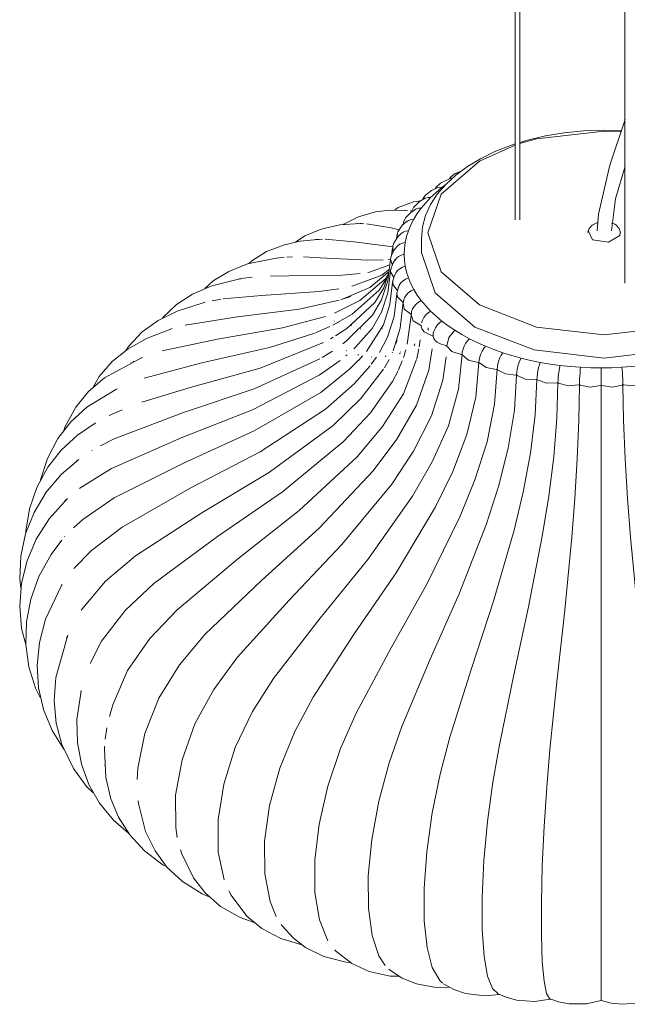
# Model space of a CAD drawing. Header units: millimetres. Extents: x 6358 to 7832, y 950 to 6668.
# Tile 6 of 9: x 7123 to 7383, y 4847 to 5268. Entities that reach past the tile are written whole.
import ezdxf

# ---------------------------------------------------------------- set-up
doc = ezdxf.new("R2010")
doc.units = ezdxf.units.MM
doc.layers.add('Luminarias', color=7, linetype='Continuous', lineweight=20)

# ---------------------------------------------------------------- blocks, each defined once
blk = doc.blocks.new('28302 - ISABELLE_500_dwg-551908-00 Isometrico PDF')
at = {"color": 253, "lineweight": 9, "true_color": 0xaaaaaa}
for p, q in [((2263.98, 5202.21), (2265.42, 5202.5)), ((2264, 5202.22), (2266.14, 5203.02)), ((2258.27, 5196.26), (2260, 5197.58)), ((2243.66, 5186.39), (2241.64, 5186.53)), ((2245.48, 5186.1), (2244.74, 5186.23)), ((2222.08, 5180.81), (2221.76, 5180.79)), ((2224.92, 5180.8), (2222.38, 5180.82)), ((2236.63, 5178.98), (2226.05, 5180.73)), ((2240.01, 5178.19), (2236.63, 5178.98)), ((2239.29, 5176.43), (2239.05, 5174.76)), ((2207.29, 5174.14), (2204.34, 5174)), ((2220.9, 5173.07), (2208.46, 5174.14)), ((2237.34, 5170.95), (2220.9, 5173.07)), ((2239.01, 5175.29), (2238.91, 5174.41)), ((2237.23, 5170.46), (2236.84, 5167.28)), ((2237.33, 5171.1), (2237.56, 5169.04)), ((2190.95, 5166.45), (2187.72, 5166.14)), ((2194.55, 5166.59), (2192.15, 5166.51)), ((2236.35, 5165.69), (2235.41, 5165.58)), ((2242.25, 5166.85), (2242.23, 5166.46)), ((2242.23, 5166.46), (2242.25, 5166.85)), ((2172.46, 5157.31), (2171.79, 5157.19)), ((2177.33, 5157.95), (2172.69, 5157.35)), ((2237.3, 5156.18), (2237.33, 5154.84)), ((2237.33, 5154.84), (2239.25, 5152.48)), ((2181.24, 5150.18), (2164.97, 5148.66)), ((2239.03, 5151.08), (2239.85, 5154.04)), ((2239.07, 5151.3), (2239.29, 5149.52)), ((2239.25, 5152.48), (2239.36, 5152.41)), ((2157.25, 5147.24), (2157.18, 5147.22)), ((2164.12, 5148.54), (2160.27, 5147.88)), ((2219.43, 5149.75), (2216.24, 5148.65)), ((2239.29, 5149.52), (2241.63, 5147.28)), ((2241.67, 5146.29), (2242.07, 5148.37)), ((2241.82, 5146.94), (2242.2, 5144.34)), ((2242.2, 5144.34), (2244.93, 5142.26)), ((2245.15, 5141.66), (2245.28, 5142.83)), ((2245.18, 5141.93), (2246.04, 5139.37)), ((2245.22, 5142.14), (2245.22, 5141.93)), ((2214.04, 5138.62), (2212.77, 5137.97)), ((2219.8, 5137.53), (2219.46, 5137.28)), ((2245.15, 5141.58), (2243.54, 5129.3)), ((2246.04, 5139.37), (2249.13, 5137.47)), ((2249.44, 5137.36), (2249.44, 5137.52)), ((2143.25, 5136.03), (2142.14, 5135.68)), ((2210.49, 5136.86), (2204.41, 5134.22)), ((2223.65, 5135.91), (2223.44, 5135.71)), ((2232.83, 5136.26), (2232.66, 5135.93)), ((2249.44, 5137.36), (2249.44, 5137.26)), ((2249.44, 5137.16), (2249.77, 5135.88)), ((2249.77, 5135.88), (2250.75, 5134.66)), ((2250.75, 5134.66), (2254.17, 5132.95)), ((2263.81, 5135.27), (2261.31, 5132.26)), ((2211.96, 5132.38), (2210.77, 5131.69)), ((2230.71, 5132.53), (2230.66, 5132.45)), ((2239.23, 5131.18), (2238.78, 5129.8)), ((2246.48, 5128.59), (2246.69, 5129.5)), ((2249, 5131.22), (2248.58, 5128.27)), ((2254.5, 5132.87), (2254.49, 5132.77)), ((2257.08, 5129.77), (2257.97, 5129.35)), ((2257.97, 5129.35), (2258.96, 5129.01)), ((2261.31, 5132.26), (2260.34, 5128.7)), ((2211.6, 5126.41), (2207.18, 5123.64)), ((2217.4, 5126.55), (2217.62, 5126.72)), ((2222.45, 5124.68), (2222.75, 5124.96)), ((2237.24, 5125.88), (2237.11, 5125.6)), ((2240.26, 5125.19), (2240.43, 5125.58)), ((2240.59, 5125.95), (2240.65, 5126.1)), ((2242.92, 5126.9), (2241.89, 5123.61)), ((2248.43, 5127.35), (2247.54, 5123.12)), ((2258.96, 5129.01), (2260.02, 5128.76)), ((2260.34, 5128.7), (2260.34, 5128.6)), ((2125.65, 5121.5), (2125.5, 5121.42)), ((2126.84, 5122.07), (2126.53, 5121.92)), ((2130.67, 5123.71), (2130.15, 5123.5)), ((2132.52, 5124.41), (2132.49, 5124.4)), ((2217.87, 5124.85), (2217.31, 5124.37)), ((2224.48, 5124.37), (2222.83, 5122.58)), ((2230.34, 5123.76), (2228.16, 5120.76)), ((2228.18, 5123.84), (2228.41, 5124.12)), ((2235.73, 5122.75), (2233.74, 5119.23)), ((2234.16, 5123.95), (2234.39, 5124.31)), ((2241.4, 5122.25), (2239.76, 5118.35)), ((2267.02, 5124.71), (2269.6, 5122.57)), ((2269.6, 5122.57), (2273.76, 5121.56)), ((2274.27, 5121.35), (2277.22, 5119.37)), ((2277.22, 5119.37), (2281.55, 5118.61)), ((2282.09, 5118.44), (2285.39, 5116.65)), ((2285.39, 5116.65), (2289.83, 5116.16)), ((2290.39, 5116.01), (2294, 5114.44)), ((2294, 5114.44), (2298.5, 5114.22)), ((2299.09, 5114.11), (2302.96, 5112.76)), ((2302.96, 5112.76), (2307.48, 5112.81)), ((2316.99, 5112.04), (2317.01, 5113.2)), ((2326.27, 5111.75), (2326.27, 5112.92)), ((2118.55, 5109.7), (2118.33, 5109.59)), ((2317.28, 5111.91), (2321.55, 5111.06)), ((2321.55, 5111.06), (2325.96, 5111.65)), ((2326.58, 5111.65), (2330.98, 5111.06)), ((2330.98, 5111.06), (2335.25, 5111.91)), ((2121.83, 5101.38), (2116.28, 5098.86)), ((2110.54, 5095.74), (2110, 5095.41)), ((2105.72, 5092.53), (2105.48, 5092.35)), ((2118.41, 5088.91), (2112.61, 5085.97)), ((2109.01, 5083.89), (2108.83, 5083.78)), ((2103.41, 5080.13), (2102.42, 5079.38)), ((2098.52, 5063.45), (2097.45, 5062.42)), ((2096.1, 5045.71), (2095.35, 5044.79)), ((2097.42, 5047.24), (2097.24, 5047.03)), ((2094.22, 5043.34), (2094.16, 5043.26)), ((2108.7, 5041.19), (2101.19, 5033.5)), ((2096.29, 5026.8), (2096.02, 5026.37)), ((2145.27, 5015.96), (2133.64, 5003.69)), ((2098.65, 5005.15), (2098.08, 5003.79)), ((2099.27, 5006.58), (2099.22, 5006.47)), ((2133.64, 5003.69), (2124.15, 4989.98)), ((2170.95, 4995.55), (2160.97, 4981.97)), ((2146.32, 4992.41), (2137.46, 4978.15)), ((2124.15, 4989.98), (2117.82, 4975.34)), ((2186.42, 4986.62), (2177.44, 4972.46)), ((2160.97, 4981.97), (2152.83, 4967.19)), ((2104.39, 4981.47), (2104.17, 4980.52)), ((2137.46, 4978.15), (2131.54, 4963.14)), ((2117.82, 4975.34), (2116.41, 4970.42)), ((2177.44, 4972.46), (2170.1, 4957.21)), ((2115.35, 4965.53), (2114.66, 4960.69)), ((2152.83, 4967.19), (2147.39, 4951.83)), ((2131.54, 4963.14), (2128.59, 4948.31)), ((2114.4, 4957.64), (2114.38, 4957.27)), ((2170.1, 4957.21), (2165.21, 4941.55)), ((2114.45, 4949.52), (2114.47, 4949.36)), ((2128.59, 4948.31), (2128.27, 4943.53)), ((2165.21, 4941.55), (2162.77, 4926.39)), ((2128.66, 4934.41), (2128.7, 4934.1)), ((2162.77, 4926.39), (2162.83, 4912.5)), ((2144.75, 4922.94), (2145.39, 4918.68)), ((2162.83, 4912.5), (2165.39, 4900.58)), ((2182.7, 4903.21), (2184.95, 4891.44)), ((2167.4, 4895.87), (2167.77, 4895.15)), ((2168.4, 4894), (2168.41, 4893.99)), ((2204.14, 4895.17), (2206.05, 4883.53)), ((2184.95, 4891.44), (2187.59, 4885.03)), ((2226.92, 4888.47), (2228.47, 4876.93)), ((2206.05, 4883.53), (2209.68, 4874.59)), ((2250.79, 4883.18), (2251.97, 4871.72)), ((2275.48, 4879.36), (2276.28, 4867.96)), ((2300.73, 4877.05), (2301.13, 4865.69)), ((2326.27, 4876.28), (2326.27, 4864.93)), ((2235.58, 4862.52), (2235.79, 4862.35)), ((2257.37, 4857.69), (2258.59, 4856.56)), ((2304.27, 4849.92), (2304.4, 4849.85))]:
    blk.add_line(p, q, dxfattribs=at)
for points in [[(2261.5, 5200.05, 0), (2262.07, 5200.78, 0), (2264, 5202.22, 0)], [(2262.08, 5200.21, 0), (2257.66, 5198.15, 0), (2255.78, 5196.4, 0), (2255.45, 5195.75, 0)], [(2262.02, 5200.19, 0), (2262.87, 5200.33, 0), (2262.96, 5200.33, 0)], [(2250.02, 5191.02, 0), (2250.31, 5191.67, 0), (2251.32, 5193, 0), (2253.84, 5194.96, 0), (2256.27, 5196.11, 0)], [(2253.48, 5192, 0), (2255.78, 5194.16, 0), (2258.27, 5196.26, 0)], [(2256.27, 5196.11, 0), (2256.33, 5196.13, 0), (2257.25, 5196.33, 0), (2258.27, 5196.26, 0)], [(2238.14, 5186.67, 0), (2239.7, 5187.69, 0), (2246.19, 5190.1, 0), (2249.38, 5190.61, 0)], [(2245.43, 5185.88, 0), (2245.51, 5186.22, 0), (2246.24, 5187.67, 0), (2248.75, 5190.23, 0), (2251.2, 5191.66, 0)], [(2249.49, 5187.47, 0), (2251.38, 5189.76, 0), (2253.48, 5192, 0)], [(2251.2, 5191.66, 0), (2251.4, 5191.75, 0), (2252.39, 5192, 0), (2253.48, 5192, 0)], [(2216.31, 5180.47, 0), (2216.47, 5180.61, 0), (2222.7, 5183.78, 0), (2229.98, 5185.83, 0), (2236.08, 5186.56, 0), (2242.42, 5186.5, 0), (2242.82, 5186.47, 0)], [(2241.71, 5180.38, 0), (2242.11, 5181.86, 0), (2242.92, 5183.38, 0), (2245.05, 5185.64, 0), (2246.91, 5186.9, 0)], [(2246.33, 5182.73, 0), (2247.8, 5185.12, 0), (2249.49, 5187.47, 0)], [(2246.49, 5186.61, 0), (2247.29, 5187.1, 0), (2248.33, 5187.41, 0), (2249.49, 5187.47, 0)], [(2195.85, 5172.92, 0), (2199.82, 5175.6, 0), (2206.8, 5178.52, 0), (2214.79, 5180.3, 0), (2223.26, 5180.85, 0), (2223.95, 5180.84, 0)], [(2239.05, 5175.67, 0), (2239.52, 5177.28, 0), (2241.55, 5180.26, 0), (2243.44, 5181.85, 0)], [(2243.14, 5181.62, 0), (2244.05, 5182.22, 0), (2245.13, 5182.6, 0), (2246.33, 5182.73, 0)], [(2244.06, 5177.82, 0), (2245.08, 5180.29, 0), (2246.33, 5182.73, 0)], [(2237.28, 5170.86, 0), (2237.77, 5172.53, 0), (2239.47, 5175.21, 0), (2240.85, 5176.58, 0)], [(2240.78, 5176.51, 0), (2241.71, 5177.17, 0), (2242.82, 5177.62, 0), (2244.06, 5177.82, 0)], [(2242.68, 5172.81, 0), (2243.25, 5175.33, 0), (2244.06, 5177.82, 0)], [(2175.86, 5163.76, 0), (2177.12, 5164.96, 0), (2183.49, 5168.86, 0), (2191.06, 5171.76, 0), (2197.82, 5173.28, 0), (2205.26, 5174.07, 0), (2205.91, 5174.1, 0)], [(2239.16, 5171.11, 0), (2239.34, 5171.3, 0), (2240.29, 5172.01, 0), (2241.43, 5172.53, 0), (2242.68, 5172.81, 0)], [(2242.22, 5167.73, 0), (2242.33, 5170.27, 0), (2242.68, 5172.81, 0)], [(2236.38, 5165.93, 0), (2236.88, 5167.66, 0), (2238.1, 5169.83, 0), (2239.16, 5171.11, 0)], [(2238.15, 5165.09, 0), (2238.87, 5166.02, 0), (2239.82, 5166.8, 0), (2240.96, 5167.38, 0), (2242.22, 5167.73, 0)], [(2242.68, 5162.66, 0), (2242.33, 5165.2, 0), (2242.22, 5167.73, 0)], [(2157.12, 5153.09, 0), (2160.66, 5156.38, 0), (2167.31, 5160.45, 0), (2175.27, 5163.6, 0), (2187.51, 5166.12, 0), (2188.72, 5166.26, 0)], [(2233.22, 5165.39, 0), (2226.67, 5165.18, 0), (2206.31, 5166.26, 0), (2199.17, 5166.58, 0)], [(2236.34, 5165.54, 0), (2235.2, 5156.33, 0), (2232.52, 5148.22, 0), (2228.63, 5141.69, 0), (2217.64, 5130.74, 0), (2216.06, 5129.54, 0)], [(2236.13, 5163.23, 0), (2227.42, 5160.12, 0), (2226.66, 5159.99, 0)], [(2236.53, 5166.47, 0), (2236.35, 5165.69, 0), (2237.14, 5163.41, 0)], [(2236.37, 5160.96, 0), (2237.38, 5163.87, 0), (2238.41, 5165.49, 0)], [(2223.38, 5159.51, 0), (2215.65, 5158.82, 0), (2193.05, 5158.6, 0), (2185.11, 5158.46, 0)], [(2235.52, 5159.22, 0), (2234.39, 5157.44, 0), (2223.34, 5148.04, 0), (2212.41, 5142.64, 0)], [(2235.85, 5160.55, 0), (2233.45, 5153.36, 0), (2229.66, 5147.14, 0), (2217.71, 5136.06, 0), (2212.95, 5132.97, 0)], [(2235.79, 5160.34, 0), (2227.55, 5153.6, 0), (2215.12, 5148.29, 0)], [(2235.94, 5161.44, 0), (2232.6, 5158.8, 0), (2220.05, 5154.19, 0), (2219.86, 5154.15, 0)], [(2236.34, 5160.58, 0), (2235.19, 5151.3, 0), (2232.47, 5142.96, 0), (2228.51, 5136.11, 0), (2221.47, 5128.1, 0), (2220.73, 5127.4, 0)], [(2236.56, 5161.59, 0), (2236.35, 5160.25, 0), (2237.76, 5157.84, 0)], [(2237.26, 5155.99, 0), (2237.91, 5158.3, 0), (2238.63, 5159.78, 0)], [(2238.63, 5159.77, 0), (2239.34, 5160.75, 0), (2240.29, 5161.58, 0), (2241.43, 5162.23, 0), (2242.68, 5162.66, 0)], [(2244.06, 5157.65, 0), (2243.25, 5160.14, 0), (2242.68, 5162.66, 0)], [(2139.13, 5140.56, 0), (2145.07, 5146.29, 0), (2151.87, 5150.68, 0), (2160.05, 5154.21, 0), (2171.44, 5157.13, 0), (2172.46, 5157.31, 0)], [(2235.23, 5158.27, 0), (2231.59, 5152.41, 0), (2220.05, 5142.18, 0), (2211.71, 5137.44, 0)], [(2237.23, 5155.66, 0), (2236.09, 5146.24, 0), (2233.33, 5137.63, 0), (2226.05, 5126.17, 0)], [(2239.64, 5153.42, 0), (2240.07, 5154.51, 0), (2240.78, 5155.53, 0), (2241.71, 5156.42, 0), (2242.82, 5157.14, 0), (2244.06, 5157.65, 0)], [(2246.33, 5152.74, 0), (2245.08, 5155.18, 0), (2244.06, 5157.65, 0)], [(2214.26, 5153, 0), (2205.85, 5151.83, 0), (2181.24, 5150.18, 0)], [(2239.01, 5150.82, 0), (2237.87, 5141.21, 0), (2235.09, 5132.3, 0), (2231.69, 5125.82, 0)], [(2242.03, 5148.24, 0), (2242.04, 5148.25, 0), (2242.46, 5149.37, 0), (2243.14, 5150.43, 0), (2244.05, 5151.37, 0), (2245.13, 5152.16, 0), (2246.33, 5152.74, 0)], [(2249.49, 5148, 0), (2247.8, 5150.35, 0), (2246.33, 5152.74, 0)], [(2123.53, 5126.76, 0), (2124.56, 5128.42, 0), (2130.38, 5134.56, 0), (2137.19, 5139.46, 0), (2145.37, 5143.51, 0), (2156.37, 5147.02, 0), (2157.24, 5147.23, 0)], [(2214.48, 5148.1, 0), (2197.36, 5144.29, 0), (2171.02, 5141.09, 0), (2148.68, 5137.51, 0)], [(2241.66, 5146.1, 0), (2240.52, 5136.26, 0), (2237.5, 5126.5, 0)], [(2241.63, 5147.28, 0), (2241.76, 5147.21, 0), (2241.86, 5147.17, 0)], [(2245.26, 5142.72, 0), (2245.36, 5143.25, 0), (2245.77, 5144.4, 0), (2246.42, 5145.5, 0), (2247.29, 5146.5, 0), (2248.33, 5147.35, 0), (2249.49, 5148, 0)], [(2253.48, 5143.47, 0), (2251.38, 5145.71, 0), (2249.49, 5148, 0)], [(2244.93, 5142.26, 0), (2245.08, 5142.2, 0), (2245.21, 5142.15, 0)], [(2249.57, 5138.49, 0), (2249.95, 5139.65, 0), (2250.58, 5140.79, 0), (2251.4, 5141.84, 0), (2252.39, 5142.75, 0), (2253.48, 5143.47, 0)], [(2258.27, 5139.21, 0), (2255.78, 5141.31, 0), (2253.48, 5143.47, 0)], [(2208.6, 5141.23, 0), (2190.29, 5136.27, 0), (2162.5, 5131.44, 0), (2138.94, 5126.46, 0)], [(2212.48, 5139.18, 0), (2212.49, 5139.18, 0), (2212.62, 5139.23, 0)], [(2254.5, 5132.87, 0), (2254.62, 5134, 0), (2254.98, 5135.19, 0), (2255.56, 5136.36, 0), (2256.33, 5137.46, 0), (2257.25, 5138.43, 0), (2258.27, 5139.21, 0)], [(2263.81, 5135.27, 0), (2260.95, 5137.2, 0), (2258.27, 5139.21, 0)], [(2109.41, 5110.94, 0), (2112.03, 5115.5, 0), (2117.6, 5121.92, 0), (2124.36, 5127.34, 0), (2132.52, 5131.92, 0), (2142.57, 5135.82, 0), (2143.25, 5136.03, 0)], [(2204, 5134.06, 0), (2184.7, 5127.87, 0), (2155.78, 5121.33, 0), (2131.25, 5114.9, 0)], [(2249.13, 5137.47, 0), (2249.28, 5137.41, 0), (2249.44, 5137.36, 0)], [(2249.44, 5137.36, 0), (2249.44, 5137.26, 0), (2249.44, 5137.16, 0)], [(2252.36, 5135.4, 0), (2252.37, 5135.42, 0), (2252.42, 5136.34, 0)], [(2270.03, 5131.67, 0), (2266.84, 5133.42, 0), (2263.81, 5135.27, 0)], [(2207.8, 5130.07, 0), (2180.67, 5119.18, 0), (2150.92, 5110.86, 0), (2130.22, 5104.58, 0)], [(2254.17, 5132.95, 0), (2254.33, 5132.91, 0), (2254.5, 5132.87, 0)], [(2254.5, 5132.87, 0), (2254.51, 5132.77, 0), (2254.53, 5132.67, 0)], [(2254.53, 5132.66, 0), (2254.74, 5132.02, 0), (2255.11, 5131.39, 0), (2255.63, 5130.8, 0), (2256.29, 5130.26, 0), (2257.08, 5129.77, 0)], [(2266.91, 5124.91, 0), (2267.01, 5126.05, 0), (2267.3, 5127.28, 0), (2267.78, 5128.52, 0), (2268.42, 5129.71, 0), (2269.18, 5130.78, 0), (2270.03, 5131.67, 0)], [(2276.86, 5128.48, 0), (2273.37, 5130.02, 0), (2270.03, 5131.67, 0)], [(2254.15, 5127.33, 0), (2252.68, 5118.3, 0), (2247.42, 5103.28, 0), (2239.06, 5088.79, 0), (2228.94, 5075.23, 0), (2205.85, 5050.8, 0), (2181.24, 5028.51, 0), (2157.18, 5005.37, 0), (2146.32, 4992.41, 0)], [(2266.91, 5124.91, 0), (2265.4, 5110.15, 0), (2261.06, 5094.54, 0), (2254.14, 5079.12, 0), (2245.77, 5064.44, 0), (2226.67, 5037.45, 0), (2206.32, 5012.43, 0), (2186.42, 4986.62, 0)], [(2260.02, 5128.76, 0), (2260.17, 5128.73, 0), (2260.34, 5128.7, 0)], [(2260.34, 5128.7, 0), (2260.37, 5128.6, 0), (2260.41, 5128.5, 0)], [(2260.41, 5128.5, 0), (2262.6, 5126.21, 0), (2266.55, 5124.95, 0)], [(2266.55, 5124.95, 0), (2266.73, 5124.93, 0), (2266.91, 5124.91, 0)], [(2266.91, 5124.91, 0), (2266.96, 5124.81, 0), (2267.02, 5124.71, 0)], [(2274.12, 5121.54, 0), (2274.21, 5122.68, 0), (2274.47, 5123.93, 0), (2274.89, 5125.2, 0), (2275.45, 5126.42, 0), (2276.12, 5127.53, 0), (2276.86, 5128.48, 0)], [(2284.24, 5125.71, 0), (2280.49, 5127.04, 0), (2276.86, 5128.48, 0)], [(2281.91, 5118.62, 0), (2281.98, 5119.77, 0), (2282.21, 5121.03, 0), (2282.57, 5122.32, 0), (2283.04, 5123.57, 0), (2283.61, 5124.72, 0), (2284.24, 5125.71, 0)], [(2292.08, 5123.41, 0), (2288.11, 5124.5, 0), (2284.24, 5125.71, 0)], [(2096.92, 5092.48, 0), (2097.49, 5094.16, 0), (2102.03, 5102.44, 0), (2107.54, 5109.17, 0), (2114.28, 5114.97, 0), (2130.08, 5123.48, 0), (2130.67, 5123.71, 0)], [(2214.85, 5122.37, 0), (2205.96, 5116.05, 0), (2177.42, 5101.32, 0), (2147, 5089.34, 0), (2117.26, 5076.29, 0), (2103.84, 5067.89, 0), (2103.7, 5067.79, 0)], [(2206.27, 5123.1, 0), (2178.23, 5110.3, 0), (2147.98, 5100.16, 0), (2118.41, 5088.91, 0)], [(2222.77, 5122.52, 0), (2219.07, 5118.87, 0), (2206.62, 5108.79, 0), (2178.23, 5092.33, 0), (2147.99, 5078.53, 0), (2118.41, 5063.68, 0)], [(2247.45, 5122.75, 0), (2241.87, 5108.22, 0), (2232.92, 5094.25, 0), (2222.08, 5081.32, 0), (2197.36, 5058.35, 0), (2171.02, 5037.6, 0), (2145.27, 5015.96, 0)], [(2260.09, 5123.93, 0), (2258.67, 5114.03, 0), (2253.84, 5098.7, 0), (2246.16, 5083.73, 0), (2236.86, 5069.58, 0), (2215.65, 5043.81, 0), (2193.05, 5020.09, 0), (2170.95, 4995.55, 0)], [(2274.12, 5121.54, 0), (2272.8, 5106.69, 0), (2268.98, 5090.83, 0), (2262.91, 5075.02, 0), (2255.56, 5059.86, 0), (2238.78, 5031.79, 0), (2220.9, 5005.61, 0), (2203.42, 4978.67, 0), (2195.53, 4964, 0), (2189.09, 4948.34, 0)], [(2273.76, 5121.56, 0), (2273.94, 5121.55, 0), (2274.12, 5121.54, 0)], [(2274.12, 5121.54, 0), (2274.19, 5121.44, 0), (2274.27, 5121.35, 0)], [(2290.18, 5116.18, 0), (2290.24, 5117.34, 0), (2290.43, 5118.61, 0), (2290.72, 5119.93, 0), (2291.11, 5121.2, 0), (2291.57, 5122.38, 0), (2292.08, 5123.41, 0)], [(2300.29, 5121.59, 0), (2296.15, 5122.43, 0), (2292.08, 5123.41, 0)], [(2298.85, 5114.26, 0), (2298.9, 5115.42, 0), (2299.04, 5116.71, 0), (2299.26, 5118.03, 0), (2299.55, 5119.33, 0), (2299.9, 5120.54, 0), (2300.29, 5121.59, 0)], [(2308.79, 5120.27, 0), (2304.51, 5120.86, 0), (2300.29, 5121.59, 0)], [(2227.71, 5120.17, 0), (2220.83, 5112.43, 0), (2208.59, 5101.61, 0), (2180.67, 5083.45, 0), (2150.92, 5067.83, 0), (2121.83, 5051.2, 0), (2108.7, 5041.2, 0)], [(2239.61, 5118.02, 0), (2237.24, 5113.47, 0), (2227.79, 5100.06, 0), (2216.37, 5087.8, 0), (2190.29, 5066.36, 0), (2162.5, 5047.25, 0), (2135.33, 5027.21, 0), (2123.07, 5015.66, 0)], [(2233.37, 5118.62, 0), (2223.75, 5106.14, 0), (2211.85, 5094.59, 0), (2184.7, 5074.76, 0), (2155.78, 5057.36, 0), (2127.49, 5039, 0)], [(2281.91, 5118.62, 0), (2280.79, 5103.69, 0), (2277.54, 5087.63, 0), (2272.37, 5071.47, 0), (2266.12, 5055.9, 0), (2251.84, 5026.89, 0), (2236.64, 4999.71, 0), (2221.77, 4971.79, 0), (2215.05, 4956.68, 0), (2209.58, 4940.66, 0), (2205.92, 4924.47, 0)], [(2281.55, 5118.61, 0), (2281.73, 5118.61, 0), (2281.91, 5118.62, 0)], [(2281.91, 5118.62, 0), (2282, 5118.53, 0), (2282.09, 5118.44, 0)], [(2307.82, 5112.87, 0), (2307.85, 5114.04, 0), (2307.95, 5115.33, 0), (2308.09, 5116.67, 0), (2308.29, 5117.98, 0), (2308.53, 5119.2, 0), (2308.79, 5120.27, 0)], [(2317.48, 5119.48, 0), (2313.12, 5119.81, 0), (2308.79, 5120.27, 0)], [(2317.01, 5113.2, 0), (2317.06, 5114.49, 0), (2317.13, 5115.84, 0), (2317.23, 5117.16, 0), (2317.35, 5118.4, 0), (2317.48, 5119.48, 0)], [(2326.27, 5119.21, 0), (2321.87, 5119.28, 0), (2317.48, 5119.48, 0)], [(2335.05, 5119.48, 0), (2330.66, 5119.28, 0), (2326.27, 5119.21, 0)], [(2326.27, 5112.92, 0), (2326.27, 5114.22, 0), (2326.27, 5115.56, 0), (2326.27, 5116.89, 0), (2326.27, 5118.13, 0), (2326.27, 5119.21, 0)], [(2343.74, 5120.27, 0), (2339.41, 5119.81, 0), (2335.05, 5119.48, 0)], [(2335.54, 5112.04, 0), (2335.52, 5113.2, 0), (2335.48, 5114.49, 0), (2335.4, 5115.84, 0), (2335.3, 5117.16, 0), (2335.18, 5118.4, 0), (2335.05, 5119.48, 0)], [(2290.18, 5116.18, 0), (2289.27, 5101.2, 0), (2286.63, 5084.95, 0), (2282.42, 5068.52, 0), (2277.34, 5052.6, 0), (2265.73, 5022.81, 0), (2253.35, 4994.79, 0), (2241.26, 4966.06, 0), (2235.8, 4950.58, 0), (2231.34, 4934.25, 0)], [(2298.85, 5114.26, 0), (2298.16, 5099.23, 0), (2296.15, 5082.84, 0), (2292.96, 5066.18, 0), (2289.09, 5049.99, 0), (2280.27, 5019.59, 0), (2270.87, 4990.91, 0), (2261.68, 4961.53, 0), (2257.53, 4945.76, 0), (2254.15, 4929.2, 0), (2251.89, 4912.65, 0), (2250.76, 4897.06, 0), (2250.79, 4883.18, 0)], [(2307.82, 5112.87, 0), (2307.35, 5097.8, 0), (2306, 5081.32, 0), (2303.86, 5064.5, 0), (2301.25, 5048.11, 0), (2295.32, 5017.26, 0), (2289, 4988.11, 0), (2282.81, 4958.26, 0), (2280.02, 4942.28, 0), (2277.74, 4925.55, 0), (2276.22, 4908.89, 0), (2275.46, 4893.24, 0), (2275.48, 4879.36, 0)], [(2289.83, 5116.16, 0), (2290.01, 5116.17, 0), (2290.18, 5116.18, 0)], [(2290.18, 5116.18, 0), (2290.29, 5116.1, 0), (2290.39, 5116.01, 0)], [(2298.5, 5114.22, 0), (2298.68, 5114.24, 0), (2298.85, 5114.26, 0)], [(2298.85, 5114.26, 0), (2298.97, 5114.18, 0), (2299.09, 5114.11, 0)], [(2307.48, 5112.81, 0), (2307.65, 5112.84, 0), (2307.82, 5112.87, 0)], [(2307.82, 5112.87, 0), (2307.95, 5112.8, 0), (2308.09, 5112.73, 0)], [(2308.09, 5112.73, 0), (2312.18, 5111.63, 0), (2316.66, 5111.95, 0)], [(2335.87, 5111.95, 0), (2340.35, 5111.63, 0), (2344.44, 5112.73, 0)], [(2086.97, 5071.26, 0), (2087.01, 5071.5, 0), (2089.95, 5080.57, 0), (2094.42, 5089.05, 0), (2099.97, 5096.17, 0), (2106.81, 5102.4, 0), (2119.19, 5110.03, 0), (2119.7, 5110.28, 0)], [(2316.99, 5112.04, 0), (2316.76, 5096.94, 0), (2316.08, 5080.4, 0), (2315, 5063.48, 0), (2313.69, 5046.98, 0), (2310.71, 5015.85, 0), (2307.53, 4986.41, 0), (2304.42, 4956.29, 0), (2303.02, 4940.18, 0), (2301.87, 4923.34, 0)], [(2316.66, 5111.95, 0), (2316.83, 5111.99, 0), (2316.99, 5112.04, 0)], [(2316.99, 5112.04, 0), (2317.14, 5111.97, 0), (2317.28, 5111.91, 0)], [(2325.96, 5111.65, 0), (2326.11, 5111.7, 0), (2326.27, 5111.75, 0)], [(2326.27, 5111.75, 0), (2326.42, 5111.7, 0), (2326.58, 5111.65, 0)], [(2326.27, 5111.75, 0), (2326.27, 5096.66, 0), (2326.27, 5080.09, 0), (2326.27, 5063.14, 0), (2326.27, 5046.59, 0), (2326.27, 5015.38, 0), (2326.27, 4985.85, 0), (2326.27, 4955.62, 0), (2326.27, 4939.48, 0), (2326.27, 4922.6, 0)], [(2335.25, 5111.91, 0), (2335.4, 5111.97, 0), (2335.54, 5112.04, 0)], [(2335.54, 5112.04, 0), (2335.7, 5111.99, 0), (2335.87, 5111.95, 0)], [(2335.54, 5112.04, 0), (2335.77, 5096.94, 0), (2336.45, 5080.39, 0), (2337.53, 5063.48, 0), (2338.84, 5046.97, 0), (2341.83, 5015.85, 0), (2345, 4986.41, 0), (2348.11, 4956.29, 0), (2349.52, 4940.18, 0), (2350.66, 4923.34, 0)], [(2080.78, 5048.75, 0), (2080.77, 5049.52, 0), (2082.31, 5059.03, 0), (2085.42, 5068.15, 0), (2090.11, 5076.81, 0), (2095.82, 5084.05, 0), (2102.85, 5090.47, 0), (2110.34, 5095.62, 0), (2110.54, 5095.74, 0)], [(2078.65, 5025.23, 0), (2078.17, 5029.22, 0), (2078.6, 5038.89, 0), (2080.63, 5048.35, 0), (2084.23, 5057.49, 0), (2089.42, 5066.16, 0), (2095.83, 5073.64, 0), (2103.41, 5080.13, 0)], [(2080.72, 5001.12, 0), (2078.95, 5008, 0), (2078.12, 5017.61, 0), (2078.9, 5027.29, 0), (2081.27, 5036.83, 0), (2085.21, 5046.09, 0), (2090.74, 5054.84, 0), (2098.52, 5063.45, 0)], [(2118.41, 5063.68, 0), (2105.06, 5054.47, 0), (2101.08, 5050.97, 0)], [(2086.87, 4978.48, 0), (2084.85, 4982.41, 0), (2081.98, 4991.58, 0), (2080.68, 5001.11, 0), (2080.97, 5010.81, 0), (2082.85, 5020.53, 0), (2086.34, 5030.15, 0), (2091.51, 5039.56, 0), (2096.1, 5045.71, 0)], [(2127.49, 5039, 0), (2114.73, 5028.21, 0), (2104.31, 5015.71, 0)], [(2096.94, 4956.44, 0), (2091.92, 4964.44, 0), (2088.21, 4973.32, 0), (2086.09, 4982.59, 0), (2085.53, 4992.18, 0), (2086.54, 5002.03, 0), (2089.17, 5011.98, 0), (2096.02, 5026.37, 0)], [(2123.07, 5015.66, 0), (2113.06, 5002.54, 0), (2108.17, 4992.97, 0)], [(2109.48, 4937.74, 0), (2106.7, 4940.46, 0), (2101.11, 4948.14, 0), (2096.12, 4958.49, 0), (2093.72, 4967.54, 0), (2092.83, 4977.08, 0), (2093.5, 4987.06, 0), (2098.65, 5005.15, 0)], [(2124.55, 4920.62, 0), (2118.1, 4926.15, 0), (2112.17, 4933.37, 0), (2107.57, 4941.38, 0), (2104.44, 4949.98, 0), (2102.74, 4959.26, 0), (2102.56, 4969.14, 0), (2104.32, 4981.17, 0), (2104.39, 4981.47, 0)], [(2140.82, 4906.3, 0), (2139.28, 4906.93, 0), (2131.31, 4913.01, 0), (2125.1, 4919.82, 0), (2120.33, 4927.39, 0), (2117.06, 4935.22, 0), (2114.95, 4944.27, 0), (2114.34, 4956.44, 0), (2114.38, 4957.27, 0)], [(2147.39, 4951.83, 0), (2144.68, 4936.83, 0), (2144.75, 4922.94, 0)], [(2189.09, 4948.34, 0), (2184.79, 4932.39, 0), (2182.64, 4917.1, 0), (2182.7, 4903.21, 0)], [(2159, 4893.31, 0), (2155.92, 4894.6, 0), (2147.55, 4899.94, 0), (2140.95, 4906.1, 0), (2135.92, 4912.96, 0), (2131.86, 4921.24, 0), (2128.9, 4932.68, 0), (2128.7, 4934.1, 0)], [(2231.34, 4934.25, 0), (2228.37, 4917.87, 0), (2226.88, 4902.35, 0), (2226.92, 4888.47, 0)], [(2205.92, 4924.47, 0), (2204.09, 4909.05, 0), (2204.14, 4895.17, 0)], [(2301.87, 4923.34, 0), (2301.11, 4906.61, 0), (2300.73, 4890.93, 0), (2300.73, 4877.05, 0)], [(2326.27, 4922.6, 0), (2326.27, 4905.85, 0), (2326.27, 4890.15, 0), (2326.27, 4876.28, 0)], [(2178.15, 4882.35, 0), (2172.14, 4884.52, 0), (2163.86, 4889.3, 0), (2157.27, 4895.02, 0), (2152.24, 4901.5, 0), (2147.25, 4911.77, 0), (2146.7, 4913.43, 0)], [(2198.46, 4872.88, 0), (2189.52, 4875.63, 0), (2181.44, 4879.9, 0), (2175, 4885.17, 0), (2168.31, 4894.14, 0), (2167.51, 4895.65, 0), (2167.4, 4895.87, 0)], [(2218.96, 4865.38, 0), (2217.28, 4865.5, 0), (2207.94, 4867.95, 0), (2200.13, 4871.76, 0), (2194.94, 4875.67, 0), (2190.08, 4881.03, 0), (2189.68, 4881.59, 0)], [(2228.47, 4876.93, 0), (2231.43, 4868.2, 0), (2234.08, 4864.06, 0)], [(2239.91, 4859.44, 0), (2236.18, 4859.51, 0), (2227.28, 4861.47, 0), (2219.83, 4864.85, 0), (2212.91, 4870.3, 0), (2212.56, 4870.68, 0)], [(2251.97, 4871.72, 0), (2254.21, 4863.15, 0), (2257.37, 4857.69, 0)], [(2276.28, 4867.96, 0), (2277.79, 4859.5, 0), (2279.91, 4854.2, 0), (2282.17, 4852.05, 0)], [(2301.13, 4865.69, 0), (2301.89, 4857.3, 0), (2302.96, 4852.1, 0), (2304.27, 4849.92, 0)], [(2326.27, 4864.93, 0), (2326.27, 4856.56, 0), (2326.27, 4851.39, 0), (2326.27, 4849.26, 0), (2326.27, 4849.12, 0)], [(2261.29, 4854.87, 0), (2255.91, 4854.69, 0), (2247.43, 4856.21, 0), (2241.4, 4858.61, 0), (2235.98, 4862.18, 0), (2235.79, 4862.35, 0)], [(2282.94, 4851.65, 0), (2276.46, 4851.07, 0), (2268.36, 4852.16, 0), (2263.42, 4853.83, 0), (2259.01, 4856.26, 0)], [(2304.68, 4849.75, 0), (2297.84, 4848.71, 0), (2290.08, 4849.29, 0), (2285.66, 4850.5, 0), (2281.94, 4852.17, 0)], [(2326.27, 4849.12, 0), (2319.99, 4847.69, 0), (2312.64, 4847.68, 0), (2308.1, 4848.54, 0), (2304.4, 4849.85, 0)], [(2348.14, 4849.85, 0), (2342.41, 4848.07, 0), (2335.48, 4847.49, 0), (2330.48, 4847.99, 0), (2326.27, 4849.12, 0)]]:
    blk.add_polyline3d(points, dxfattribs=at)
blk = doc.blocks.new('28302 - 28302 ISABELLE 500 White pendant lamp-551909-00 Isometrico PDF')
at = {"layer": 'Luminarias', "color": 254, "lineweight": 9, "true_color": 0xd4d4d4}
for p, q in [((2289.57, 5641.7), (2289.57, 5182.5)), ((2291.57, 5182.5), (2291.57, 5640.83)), ((2336.41, 5634.37), (2336.41, 5155.46)), ((2322.55, 5173.96), (2320.74, 5177.87)), ((2249.55, 5174.39), (2249.55, 5168.45))]:
    blk.add_line(p, q, dxfattribs=at)
for points in [[(2324.59, 5177.81, 0), (2325.12, 5184.92, 0), (2329.95, 5205.77, 0), (2336.44, 5225.3, 0)], [(2334.51, 5220.1, 0), (2327.51, 5220.29, 0), (2298.7, 5216.98, 0), (2291.53, 5215.01, 0)], [(2291.54, 5215.43, 0), (2294.85, 5216.46, 0), (2302.5, 5218.25, 0), (2310.5, 5219.57, 0), (2318.73, 5220.38, 0), (2327.1, 5220.67, 0), (2334.63, 5220.45, 0)], [(2249.55, 5174.39, 0), (2250, 5179.39, 0), (2251.31, 5184.26, 0), (2253.44, 5188.94, 0), (2256.32, 5193.39, 0), (2259.93, 5197.6, 0), (2264.22, 5201.55, 0), (2269.16, 5205.2, 0), (2274.73, 5208.56, 0), (2280.9, 5211.57, 0), (2287.62, 5214.22, 0), (2289.61, 5214.84, 0)], [(2289.57, 5214.37, 0), (2274.28, 5207.56, 0), (2257.96, 5193.46, 0), (2252.23, 5176.83, 0), (2257.96, 5160.19, 0), (2274.28, 5146.09, 0)], [(2274.28, 5146.09, 0), (2298.7, 5136.67, 0), (2327.51, 5133.36, 0), (2356.32, 5136.67, 0), (2380.75, 5146.09, 0), (2397.07, 5160.19, 0), (2402.8, 5176.83, 0), (2397.07, 5193.46, 0), (2380.75, 5207.56, 0)], [(2330.62, 5177.7, 0), (2332.39, 5191.39, 0), (2336.44, 5205.36, 0)], [(2320.51, 5177.07, 0), (2321.1, 5178.77, 0), (2322.4, 5180.15, 0), (2324.34, 5181.14, 0), (2324.74, 5181.22, 0)], [(2330.73, 5181.05, 0), (2331.45, 5180.83, 0), (2332.03, 5180.53, 0)], [(2334.51, 5177.07, 0), (2333.92, 5178.77, 0), (2332.62, 5180.15, 0), (2332.03, 5180.53, 0)], [(2334.43, 5176.97, 0), (2334.29, 5175.78, 0), (2329.33, 5172.91, 0), (2322.55, 5173.96, 0)], [(2249.55, 5168.45, 0), (2255.48, 5151.23, 0), (2272.38, 5136.63, 0)], [(2272.38, 5136.63, 0), (2297.68, 5126.87, 0), (2327.51, 5123.44, 0), (2357.35, 5126.87, 0), (2382.64, 5136.63, 0), (2399.54, 5151.23, 0), (2405.47, 5168.45, 0)]]:
    blk.add_polyline3d(points, dxfattribs=at)
blk.add_blockref('28302 - ISABELLE_500_dwg-551908-00 Isometrico PDF', (0, 0))

msp = doc.modelspace()

# ---------------------------------------------------------------- block references
at = {"layer": 'Luminarias', "color": 254, "lineweight": 9, "true_color": 0xd4d4d4}
msp.add_blockref('28302 - 28302 ISABELLE 500 White pendant lamp-551909-00 Isometrico PDF', (5045.34, 0), dxfattribs=at)

doc.saveas('drawing.dxf')
